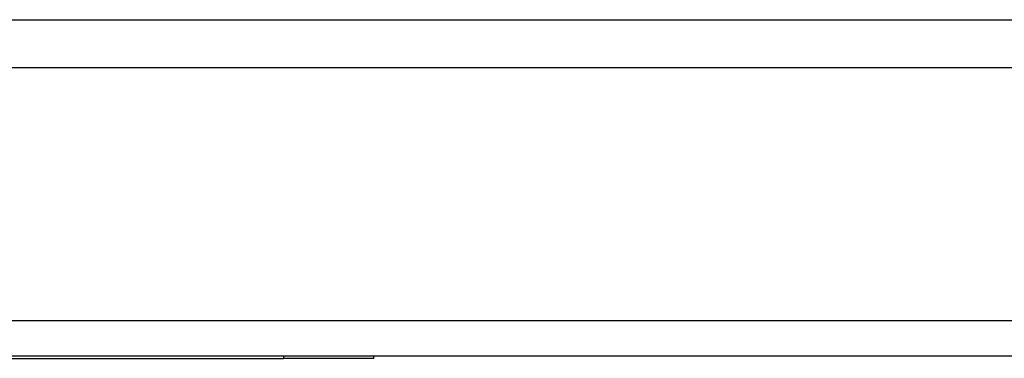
# Model space of a CAD drawing. Header units: inches. Extents: x 11 to 342, y 26 to 169.
# Tile 13 of 218: x 47.191 to 49.92, y 25.672 to 26.612. Entities that reach past the tile are written whole.
import ezdxf

# ---------------------------------------------------------------- set-up
doc = ezdxf.new("R2010")
doc.units = ezdxf.units.IN
doc.header["$MEASUREMENT"] = 0
doc.layers.add('Visible Edges(ANSI)', color=7, linetype='Continuous', lineweight=25)
doc.layers.add('Visible Tangent Edges(ANSI)', color=7, linetype='Continuous', lineweight=25)

msp = doc.modelspace()

# ---------------------------------------------------------------- linework, layer by layer
at = {"layer": 'Visible Edges(ANSI)'}
for p, q in [((46.8058, 26.6119), (55.859, 26.6119)), ((55.3794, 26.4779), (37.4644, 26.4779)), ((82.2244, 25.6779), (10.6194, 25.6779)), ((44.9219, 25.6719), (47.9219, 25.6719)), ((48.1719, 25.6719), (47.9219, 25.6719)), ((48.1719, 25.6719), (48.1719, 25.6779))]:
    msp.add_line(p, q, dxfattribs=at)
at = {"layer": 'Visible Tangent Edges(ANSI)'}
for p, q in [((10.6194, 25.7769), (82.2244, 25.7769)), ((47.9219, 25.6779), (47.9219, 25.6719))]:
    msp.add_line(p, q, dxfattribs=at)

doc.saveas('drawing.dxf')
